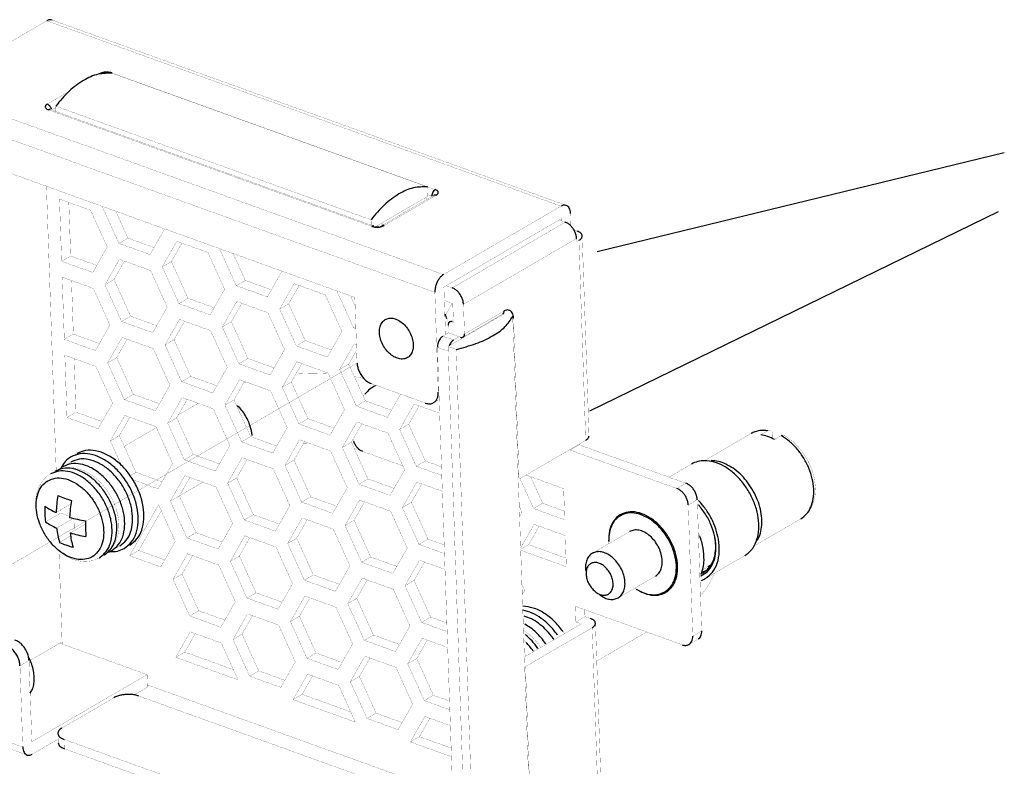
# Model space of a CAD drawing. Header units: millimetres. Extents: x -1449 to 178, y 1446 to 3804.
# Tile 17 of 20: x -774 to -690, y 1939 to 2003. Entities that reach past the tile are written whole.
import ezdxf

# ---------------------------------------------------------------- set-up
doc = ezdxf.new("R2010")
doc.units = ezdxf.units.MM
doc.linetypes.add('DOT_CENTER', pattern=[14, 12, -1, 0, -1])
doc.layers.add('1', color=7, linetype='Continuous')

# ---------------------------------------------------------------- blocks, each defined once
blk = doc.blocks.new('fan-tray-brk_40x40x56___5', base_point=(382.268, 74.012))
at = {"color": 7, "linetype": 'Continuous', "const_width": 0.01}
for points in [[(428.469, 146.822), (421.806, 142.942)], [(457.916, 136.358), (428.765, 146.866)], [(428.67, 141.793), (428.661, 141.795)], [(447.005, 135.183), (428.67, 141.793)], [(445.933, 131.138), (425.987, 138.328)], [(429.003, 121.314), (428.45, 137.44)], [(450.404, 136.925), (447.456, 135.209)], [(450.036, 136.711), (449.887, 136.765)], [(450.371, 136.808), (450.376, 136.862)], [(450.382, 136.876), (450.392, 136.905)], [(450.392, 136.905), (450.404, 136.925)], [(450.404, 136.925), (450.417, 136.931)], [(450.417, 136.931), (450.404, 136.925)], [(429.189, 136.715), (429.31, 133.187)], [(430.954, 136.079), (429.189, 136.715)], [(429.719, 136.524), (429.823, 133.486)], [(431.632, 136.293), (431.616, 136.283)], [(431.632, 136.293), (431.616, 136.283)], [(431.616, 136.283), (432.559, 134.201)], [(450.957, 132.434), (457.621, 136.314)], [(431.896, 133.997), (430.954, 136.079)], [(432.382, 136.022), (433.071, 134.5)], [(458.158, 135.904), (458.182, 135.19)], [(447.005, 135.183), (447.016, 135.179)], [(447.016, 135.179), (447.052, 135.169)], [(447.052, 135.169), (447.071, 135.164)], [(447.071, 135.164), (447.142, 135.155)], [(447.142, 135.155), (447.219, 135.154)], [(447.219, 135.154), (447.296, 135.16)], [(447.296, 135.16), (447.366, 135.173)], [(447.366, 135.173), (447.433, 135.198)], [(447.433, 135.198), (447.456, 135.209)], [(451.11, 131.8), (457.517, 135.531)], [(457.517, 135.531), (457.645, 135.605)], [(457.862, 135.406), (457.517, 135.531)], [(457.645, 135.605), (457.649, 135.483)], [(434.323, 133.565), (435.145, 135.011)], [(435.145, 135.011), (435.137, 135.029)], [(458.533, 134.894), (458.356, 134.958)], [(458.82, 134.623), (459.209, 123.287)], [(431.075, 132.551), (431.896, 133.997)], [(433.071, 134.5), (432.559, 134.201)], [(432.559, 134.201), (434.323, 133.565)], [(433.071, 134.5), (434.551, 133.966)], [(435.84, 134.318), (435.019, 132.872)], [(436.125, 134.215), (435.531, 133.17)], [(437.605, 133.682), (435.84, 134.318)], [(458.5, 134.477), (458.506, 134.299)], [(458.506, 134.299), (458.635, 134.374)], [(429.823, 133.486), (429.31, 133.187)], [(429.823, 133.486), (431.303, 132.952)], [(438.548, 131.6), (437.605, 133.682)], [(438.274, 133.898), (438.267, 133.886)], [(438.274, 133.898), (438.267, 133.886)], [(438.267, 133.886), (439.21, 131.804)], [(439.033, 133.625), (439.723, 132.102)], [(429.31, 133.187), (431.075, 132.551)], [(432.59, 133.301), (431.768, 131.855)], [(432.874, 133.199), (432.281, 132.154)], [(434.354, 132.665), (432.59, 133.301)], [(435.531, 133.17), (435.019, 132.872)], [(435.019, 132.872), (435.961, 130.79)], [(435.531, 133.17), (436.474, 131.088)], [(429.341, 132.287), (429.462, 128.759)], [(431.106, 131.651), (429.341, 132.287)], [(435.297, 130.583), (434.354, 132.665)], [(440.974, 131.168), (441.796, 132.614)], [(441.796, 132.614), (441.788, 132.632)], [(429.871, 132.096), (429.975, 129.057)], [(432.281, 132.154), (431.768, 131.855)], [(431.768, 131.855), (432.711, 129.773)], [(432.281, 132.154), (433.223, 130.072)], [(439.723, 132.102), (439.21, 131.804)], [(439.21, 131.804), (440.974, 131.168)], [(439.723, 132.102), (441.202, 131.569)], [(442.492, 131.92), (441.67, 130.474)], [(442.776, 131.818), (442.183, 130.773)], [(444.256, 131.284), (442.492, 131.92)], [(450.981, 131.725), (451.11, 131.8)], [(451.074, 129.033), (450.981, 131.725)], [(451.455, 131.676), (451.11, 131.8)], [(432.048, 129.569), (431.106, 131.651)], [(437.726, 130.154), (438.548, 131.6)], [(445.199, 129.202), (444.256, 131.284)], [(444.928, 131.5), (444.921, 131.487)], [(444.928, 131.5), (444.921, 131.487)], [(444.921, 131.487), (445.864, 129.405)], [(445.687, 131.226), (445.95, 130.646)], [(450.469, 131.427), (450.663, 125.759)], [(436.474, 131.088), (435.961, 130.79)], [(435.961, 130.79), (437.726, 130.154)], [(436.474, 131.088), (437.954, 130.555)], [(439.241, 130.904), (438.419, 129.458)], [(439.525, 130.801), (438.932, 129.756)], [(441.005, 130.268), (439.241, 130.904)], [(442.183, 130.773), (441.67, 130.474)], [(442.183, 130.773), (443.125, 128.691)], [(445.933, 131.138), (446.06, 127.418)], [(451.008, 130.962), (451.485, 130.79)], [(451.067, 130.122), (451.453, 130.802)], [(451.522, 129.727), (451.485, 130.79)], [(452.15, 129.063), (452.093, 130.746)], [(433.223, 130.072), (432.711, 129.773)], [(433.223, 130.072), (434.703, 129.538)], [(434.475, 129.137), (435.297, 130.583)], [(441.948, 128.186), (441.005, 130.268)], [(441.67, 130.474), (442.613, 128.392)], [(451.033, 130.213), (451.104, 130.188)], [(452.071, 128.887), (454.322, 130.198)], [(454.322, 130.198), (454.352, 130.216)], [(454.346, 130.199), (454.336, 130.205)], [(454.356, 130.185), (454.346, 130.199)], [(454.352, 130.216), (454.366, 130.21)], [(431.227, 128.123), (432.048, 129.569)], [(432.711, 129.773), (434.475, 129.137)], [(435.992, 129.89), (435.171, 128.444)], [(436.277, 129.787), (435.683, 128.742)], [(437.757, 129.254), (435.992, 129.89)], [(438.932, 129.756), (438.419, 129.458)], [(438.932, 129.756), (439.874, 127.674)], [(451.239, 129.666), (451.157, 129.918)], [(451.239, 129.129), (451.224, 129.572)], [(451.303, 129.748), (451.517, 129.873)], [(451.522, 129.727), (451.445, 129.755)], [(429.975, 129.057), (429.462, 128.759)], [(429.975, 129.057), (431.455, 128.524)], [(438.7, 127.171), (437.757, 129.254)], [(438.419, 129.458), (439.362, 127.376)], [(444.377, 127.756), (445.199, 129.202)], [(445.99, 129.479), (445.864, 129.405)], [(445.864, 129.405), (445.994, 129.358)], [(450.919, 128.943), (451.074, 129.033)], [(451.074, 129.033), (451.239, 129.129)], [(451.853, 128.908), (451.239, 129.129)], [(429.462, 128.759), (431.227, 128.123)], [(432.742, 128.873), (431.92, 127.427)], [(433.026, 128.77), (432.432, 127.725)], [(434.506, 128.237), (432.742, 128.873)], [(435.683, 128.742), (435.171, 128.444)], [(435.171, 128.444), (436.113, 126.361)], [(435.683, 128.742), (436.626, 126.66)], [(443.125, 128.691), (442.613, 128.392)], [(442.613, 128.392), (444.377, 127.756)], [(443.125, 128.691), (444.605, 128.157)], [(445.894, 128.505), (445.073, 127.059)], [(446.025, 128.458), (445.894, 128.505)], [(451.532, 128.722), (451.853, 128.908)], [(451.853, 128.908), (451.929, 128.88)], [(429.493, 127.859), (429.614, 124.331)], [(431.258, 127.223), (429.493, 127.859)], [(435.449, 126.155), (434.506, 128.237)], [(441.126, 126.74), (441.948, 128.186)], [(446.035, 128.149), (445.585, 127.358)], [(450.613, 128.313), (451.628, 98.733)], [(451.463, 121.232), (451.227, 128.092)], [(430.023, 127.668), (430.127, 124.629)], [(432.432, 127.725), (431.92, 127.427)], [(431.92, 127.427), (432.863, 125.345)], [(432.432, 127.725), (433.375, 125.643)], [(439.874, 127.674), (439.362, 127.376)], [(439.362, 127.376), (441.126, 126.74)], [(439.874, 127.674), (441.354, 127.141)], [(442.644, 127.492), (441.822, 126.046)], [(442.928, 127.389), (442.334, 126.344)], [(444.408, 126.856), (442.644, 127.492)], [(445.585, 127.358), (445.073, 127.059)], [(445.585, 127.358), (446.528, 125.276)], [(432.2, 125.141), (431.258, 127.223)], [(437.878, 125.725), (438.7, 127.171)], [(445.351, 124.774), (444.408, 126.856)], [(445.073, 127.059), (446.016, 124.977)], [(434.627, 124.709), (435.449, 126.155)], [(436.626, 126.66), (436.113, 126.361)], [(436.113, 126.361), (437.878, 125.725)], [(436.626, 126.66), (438.106, 126.126)], [(439.393, 126.476), (438.571, 125.029)], [(439.677, 126.373), (439.084, 125.328)], [(441.157, 125.839), (439.393, 126.476)], [(442.334, 126.344), (441.822, 126.046)], [(442.334, 126.344), (443.277, 124.262)], [(446.858, 126.256), (449.926, 125.15)], [(433.375, 125.643), (432.863, 125.345)], [(433.375, 125.643), (434.855, 125.11)], [(442.1, 123.757), (441.157, 125.839)], [(441.822, 126.046), (442.765, 123.964)], [(447.78, 124.341), (448.526, 125.655)], [(431.379, 123.695), (432.2, 125.141)], [(432.863, 125.345), (434.627, 124.709)], [(436.144, 125.461), (435.323, 124.015)], [(436.429, 125.359), (435.835, 124.314)], [(437.909, 124.825), (436.144, 125.461)], [(439.084, 125.328), (438.571, 125.029)], [(438.571, 125.029), (439.514, 122.947)], [(439.084, 125.328), (440.026, 123.246)], [(446.528, 125.276), (446.016, 124.977)], [(446.528, 125.276), (448.008, 124.742)], [(449.295, 125.095), (448.473, 123.648)], [(450.742, 124.573), (449.295, 125.095)], [(450.399, 125.171), (450.715, 125.355)], [(430.127, 124.629), (429.614, 124.331)], [(430.127, 124.629), (431.607, 124.096)], [(438.851, 122.743), (437.909, 124.825)], [(444.529, 123.328), (445.351, 124.774)], [(446.016, 124.977), (447.78, 124.341)], [(449.579, 124.992), (448.986, 123.947)], [(429.614, 124.331), (431.379, 123.695)], [(432.893, 124.448), (432.072, 123.002)], [(433.178, 124.346), (432.584, 123.301)], [(434.658, 123.812), (432.893, 124.448)], [(435.835, 124.314), (435.323, 124.015)], [(435.323, 124.015), (436.265, 121.933)], [(435.835, 124.314), (436.778, 122.232)], [(443.277, 124.262), (442.765, 123.964)], [(442.765, 123.964), (444.529, 123.328)], [(443.277, 124.262), (444.757, 123.729)], [(446.046, 124.077), (445.225, 122.631)], [(446.331, 123.974), (445.737, 122.929)], [(447.811, 123.441), (446.046, 124.077)], [(448.986, 123.947), (448.473, 123.648)], [(448.986, 123.947), (449.928, 121.865)], [(435.601, 121.73), (434.658, 123.812)], [(441.278, 122.311), (442.1, 123.757)], [(448.754, 121.359), (447.811, 123.441)], [(448.473, 123.648), (449.416, 121.566)], [(432.584, 123.301), (432.072, 123.002)], [(432.072, 123.002), (432.697, 121.62)], [(432.584, 123.301), (433.527, 121.218)], [(440.026, 123.246), (439.514, 122.947)], [(439.514, 122.947), (441.278, 122.311)], [(440.026, 123.246), (441.506, 122.712)], [(442.795, 123.064), (441.974, 121.618)], [(443.08, 122.961), (442.486, 121.916)], [(444.56, 122.428), (442.795, 123.064)], [(445.737, 122.929), (445.225, 122.631)], [(445.737, 122.929), (446.68, 120.847)], [(459.023, 123.038), (455.243, 120.837)], [(458.645, 122.817), (458.646, 122.783)], [(438.03, 121.297), (438.851, 122.743)], [(445.503, 120.346), (444.56, 122.428)], [(445.225, 122.631), (446.167, 120.549)], [(458.132, 122.519), (458.133, 122.484)], [(458.646, 122.783), (458.133, 122.484)], [(458.133, 122.484), (464.194, 120.3)], [(458.646, 122.783), (464.706, 120.598)], [(434.779, 120.284), (435.601, 121.73)], [(436.778, 122.232), (436.265, 121.933)], [(436.265, 121.933), (438.03, 121.297)], [(436.778, 122.232), (438.258, 121.698)], [(439.544, 122.051), (438.723, 120.605)], [(439.829, 121.948), (439.235, 120.903)], [(441.309, 121.415), (439.544, 122.051)], [(442.486, 121.916), (441.974, 121.618)], [(442.486, 121.916), (443.429, 119.834)], [(449.928, 121.865), (449.416, 121.566)], [(449.928, 121.865), (450.846, 121.534)], [(433.527, 121.218), (433.202, 121.029)], [(433.527, 121.218), (435.007, 120.685)], [(442.252, 119.333), (441.309, 121.415)], [(441.974, 121.618), (442.916, 119.536)], [(447.932, 119.913), (448.754, 121.359)], [(449.416, 121.566), (450.863, 121.045)], [(452.227, 98.955), (451.463, 121.232)], [(433.354, 120.798), (434.779, 120.284)], [(436.296, 121.033), (435.474, 119.587)], [(436.581, 120.931), (435.987, 119.886)], [(438.061, 120.397), (436.296, 121.033)], [(439.235, 120.903), (438.723, 120.605)], [(438.723, 120.605), (439.666, 118.523)], [(439.235, 120.903), (440.178, 118.821)], [(446.68, 120.847), (446.167, 120.549)], [(446.68, 120.847), (448.16, 120.314)], [(449.447, 120.666), (448.625, 119.22)], [(449.731, 120.564), (449.137, 119.519)], [(450.894, 120.145), (449.447, 120.666)], [(455.199, 120.817), (455.243, 120.837)], [(455.297, 120.868), (456.067, 119.169)], [(457.771, 120.297), (455.637, 121.066)], [(455.898, 120.972), (456.579, 119.467)], [(439.003, 118.315), (438.061, 120.397)], [(444.681, 118.9), (445.503, 120.346)], [(446.167, 120.549), (447.932, 119.913)], [(457.831, 118.533), (457.771, 120.297)], [(435.987, 119.886), (435.474, 119.587)], [(435.474, 119.587), (436.417, 117.505)], [(435.987, 119.886), (436.93, 117.804)], [(443.429, 119.834), (442.916, 119.536)], [(442.916, 119.536), (444.681, 118.9)], [(443.429, 119.834), (444.909, 119.301)], [(446.198, 119.652), (445.376, 118.206)], [(446.483, 119.55), (445.889, 118.505)], [(447.963, 119.016), (446.198, 119.652)], [(449.137, 119.519), (448.625, 119.22)], [(449.137, 119.519), (450.08, 117.437)], [(456.579, 119.467), (456.067, 119.169)], [(456.579, 119.467), (457.815, 119.022)], [(465.344, 119.668), (465.599, 112.229)], [(434.81, 119.384), (433.166, 116.492)], [(434.962, 119.048), (433.679, 116.79)], [(435.752, 117.302), (434.81, 119.384)], [(441.43, 117.886), (442.252, 119.333)], [(448.905, 116.934), (447.963, 119.016)], [(448.625, 119.22), (449.568, 117.138)], [(455.405, 118.961), (455.251, 119.301)], [(455.271, 118.726), (455.405, 118.961)], [(456.067, 119.169), (457.831, 118.533)], [(464.832, 119.37), (465.087, 111.931)], [(440.178, 118.821), (439.666, 118.523)], [(439.666, 118.523), (441.43, 117.886)], [(440.178, 118.821), (441.658, 118.288)], [(442.947, 118.636), (442.126, 117.19)], [(443.232, 118.533), (442.638, 117.488)], [(444.712, 118), (442.947, 118.636)], [(445.889, 118.505), (445.376, 118.206)], [(445.889, 118.505), (446.832, 116.423)], [(436.93, 117.804), (436.417, 117.505)], [(436.93, 117.804), (438.41, 117.27)], [(438.182, 116.869), (439.003, 118.315)], [(445.655, 115.918), (444.712, 118)], [(445.376, 118.206), (446.319, 116.124)], [(456.098, 118.269), (455.333, 116.922)], [(456.382, 118.166), (455.789, 117.121)], [(457.862, 117.633), (456.098, 118.269)], [(434.931, 115.856), (435.752, 117.302)], [(436.417, 117.505), (438.182, 116.869)], [(439.696, 117.622), (438.875, 116.176)], [(439.981, 117.52), (439.387, 116.475)], [(441.461, 116.986), (439.696, 117.622)], [(442.638, 117.488), (442.126, 117.19)], [(442.638, 117.488), (443.581, 115.406)], [(450.08, 117.437), (449.568, 117.138)], [(450.08, 117.437), (450.998, 117.106)], [(457.923, 115.869), (457.862, 117.633)], [(460.332, 117.176), (460.318, 117.323)], [(429.336, 111.61), (429.16, 116.752)], [(433.679, 116.79), (433.166, 116.492)], [(433.679, 116.79), (435.159, 116.257)], [(442.404, 114.904), (441.461, 116.986)], [(442.126, 117.19), (443.068, 115.108)], [(448.084, 115.488), (448.905, 116.934)], [(449.568, 117.138), (451.015, 116.617)], [(455.789, 117.121), (455.335, 116.857)], [(455.337, 116.801), (457.923, 115.869)], [(455.789, 117.121), (457.906, 116.358)], [(433.166, 116.492), (434.931, 115.856)], [(436.448, 116.605), (435.626, 115.159)], [(436.733, 116.502), (436.139, 115.457)], [(438.213, 115.969), (436.448, 116.605)], [(439.387, 116.475), (438.875, 116.176)], [(438.875, 116.176), (439.817, 114.094)], [(439.387, 116.475), (440.33, 114.393)], [(446.832, 116.423), (446.319, 116.124)], [(446.319, 116.124), (448.084, 115.488)], [(446.832, 116.423), (448.312, 115.889)], [(449.599, 116.238), (448.777, 114.792)], [(449.883, 116.136), (449.289, 115.091)], [(451.046, 115.717), (449.599, 116.238)], [(439.155, 113.887), (438.213, 115.969)], [(444.833, 114.472), (445.655, 115.918)], [(436.139, 115.457), (435.626, 115.159)], [(435.626, 115.159), (436.569, 113.077)], [(436.139, 115.457), (437.082, 113.375)], [(443.581, 115.406), (443.068, 115.108)], [(443.068, 115.108), (444.833, 114.472)], [(443.581, 115.406), (445.061, 114.873)], [(446.35, 115.224), (445.528, 113.778)], [(446.635, 115.121), (446.041, 114.076)], [(448.115, 114.588), (446.35, 115.224)], [(449.289, 115.091), (448.777, 114.792)], [(449.289, 115.091), (450.232, 113.009)], [(441.582, 113.458), (442.404, 114.904)], [(449.057, 112.506), (448.115, 114.588)], [(448.777, 114.792), (449.72, 112.71)], [(455.557, 114.537), (455.403, 114.876)], [(455.423, 114.301), (455.557, 114.537)], [(461.952, 114.55), (461.801, 114.653)], [(438.334, 112.441), (439.155, 113.887)], [(440.33, 114.393), (439.817, 114.094)], [(439.817, 114.094), (441.582, 113.458)], [(440.33, 114.393), (441.81, 113.859)], [(443.099, 114.208), (442.278, 112.761)], [(443.384, 114.105), (442.79, 113.06)], [(444.864, 113.571), (443.099, 114.208)], [(446.041, 114.076), (445.528, 113.778)], [(446.041, 114.076), (446.984, 111.994)], [(437.082, 113.375), (436.569, 113.077)], [(437.082, 113.375), (438.561, 112.842)], [(445.806, 111.489), (444.864, 113.571)], [(445.528, 113.778), (446.471, 111.696)], [(458.437, 113.628), (458.467, 112.742)], [(458.437, 113.628), (464.497, 111.443)], [(458.966, 113.437), (458.98, 113.041)], [(436.569, 113.077), (438.334, 112.441)], [(439.848, 113.194), (439.027, 111.748)], [(440.133, 113.092), (439.539, 112.047)], [(441.613, 112.558), (439.848, 113.194)], [(442.79, 113.06), (442.278, 112.761)], [(442.278, 112.761), (443.22, 110.679)], [(442.79, 113.06), (443.733, 110.978)], [(450.232, 113.009), (449.72, 112.71)], [(450.232, 113.009), (451.15, 112.678)], [(458.98, 113.041), (458.467, 112.742)], [(458.98, 113.041), (459.287, 112.93)], [(442.555, 110.476), (441.613, 112.558)], [(448.236, 111.06), (449.057, 112.506)], [(449.72, 112.71), (451.167, 112.188)], [(458.774, 112.632), (455.544, 110.751)], [(455.608, 110.209), (459.388, 112.41)], [(458.467, 112.742), (458.774, 112.632)], [(459.978, 100.88), (459.574, 112.659)], [(436.6, 112.177), (435.778, 110.731)], [(436.885, 112.074), (436.291, 111.029)], [(438.364, 111.541), (436.6, 112.177)], [(439.539, 112.047), (439.027, 111.748)], [(439.027, 111.748), (439.969, 109.666)], [(439.539, 112.047), (440.482, 109.965)], [(446.984, 111.994), (446.471, 111.696)], [(446.471, 111.696), (448.236, 111.06)], [(446.984, 111.994), (448.463, 111.461)], [(449.75, 111.81), (448.929, 110.364)], [(450.035, 111.707), (449.441, 110.662)], [(451.198, 111.288), (449.75, 111.81)], [(464.876, 111.46), (465.388, 111.759)], [(429.208, 111.535), (427.524, 110.554)], [(429.336, 111.61), (429.208, 111.535)], [(434.156, 109.751), (429.208, 111.535)], [(429.341, 111.487), (429.336, 111.61)], [(439.307, 109.459), (438.364, 111.541)], [(444.985, 110.043), (445.806, 111.489)], [(427.46, 110.698), (427.441, 110.733)], [(427.463, 110.551), (427.621, 105.946)], [(436.291, 111.029), (435.778, 110.731)], [(435.778, 110.731), (439.307, 109.459)], [(436.291, 111.029), (439.046, 110.036)], [(443.733, 110.978), (443.22, 110.679)], [(443.22, 110.679), (444.985, 110.043)], [(443.733, 110.978), (445.213, 110.444)], [(446.502, 110.796), (445.68, 109.35)], [(446.787, 110.693), (446.193, 109.648)], [(448.266, 110.16), (446.502, 110.796)], [(449.441, 110.662), (448.929, 110.364)], [(449.441, 110.662), (450.384, 108.58)], [(426.95, 110.253), (427.108, 105.648)], [(440.482, 109.965), (439.969, 109.666)], [(440.482, 109.965), (441.962, 109.431)], [(441.734, 109.03), (442.555, 110.476)], [(449.209, 108.078), (448.266, 110.16)], [(448.929, 110.364), (449.871, 108.282)], [(455.564, 110.189), (455.608, 110.209)], [(427.621, 105.946), (434.156, 109.751)], [(434.156, 109.751), (434.181, 109.043)], [(439.969, 109.666), (441.734, 109.03)], [(443.251, 109.779), (442.429, 108.333)], [(443.536, 109.677), (442.942, 108.632)], [(445.016, 109.143), (443.251, 109.779)], [(446.193, 109.648), (445.68, 109.35)], [(446.193, 109.648), (447.136, 107.566)], [(434.181, 109.043), (433.423, 108.602)], [(434.176, 109.165), (451.484, 102.926)], [(445.958, 107.061), (445.016, 109.143)], [(445.68, 109.35), (446.623, 107.268)], [(432.278, 108.441), (429.331, 106.725)], [(447.192, 103.67), (433.686, 108.538)], [(442.942, 108.632), (442.429, 108.333)], [(442.429, 108.333), (445.958, 107.061)], [(442.942, 108.632), (445.697, 107.639)], [(450.384, 108.58), (449.871, 108.282)], [(449.871, 108.282), (451.319, 107.76)], [(450.384, 108.58), (451.302, 108.25)], [(448.387, 106.632), (449.209, 108.078)], [(447.136, 107.566), (446.623, 107.268)], [(446.623, 107.268), (448.387, 106.632)], [(447.136, 107.566), (448.615, 107.033)], [(449.902, 107.382), (449.081, 105.936)], [(450.187, 107.279), (449.593, 106.234)], [(451.349, 106.86), (449.902, 107.382)], [(427.349, 105.194), (422.746, 106.853)], [(429.11, 106.091), (427.645, 105.238)], [(429.099, 106.414), (429.117, 105.883)], [(429.457, 106.076), (447.01, 99.749)], [(449.593, 106.234), (449.081, 105.936)], [(449.593, 106.234), (451.393, 105.585)], [(447.028, 99.217), (429.476, 105.544)], [(449.081, 105.936), (451.41, 105.096)]]:
    blk.add_lwpolyline(points, dxfattribs=at)
at = {"color": 124, "linetype": 'Continuous', "const_width": 0.01}
for points in [[(428.469, 146.822), (457.621, 136.314)], [(431.392, 143.787), (431.444, 143.817)], [(431.472, 143.805), (431.444, 143.817)], [(432.148, 143.865), (450.482, 137.256)], [(421.806, 142.942), (450.957, 132.434)], [(428.496, 142.101), (429.737, 142.823)], [(450.469, 131.427), (421.317, 141.935)], [(446.894, 135.167), (428.559, 141.776)], [(428.733, 141.77), (428.727, 141.818)], [(428.753, 141.763), (428.979, 141.894)], [(447.598, 135.215), (450.546, 136.931)], [(450.069, 136.961), (450.299, 136.879)], [(450.3, 136.864), (450.299, 136.879)], [(450.314, 136.873), (450.299, 136.879)], [(457.862, 135.406), (451.455, 131.676)], [(458.5, 134.477), (452.093, 130.746)], [(459.023, 123.038), (458.635, 134.374)], [(454.393, 130.369), (452.15, 129.063)], [(451.445, 129.755), (451.519, 129.798)], [(454.886, 129.938), (454.905, 129.946)], [(454.905, 129.946), (454.93, 129.959)], [(455.243, 120.837), (454.93, 129.959)], [(450.919, 128.943), (451.532, 128.722)], [(450.613, 128.313), (451.227, 128.092)], [(450.663, 125.759), (450.7, 125.781)], [(464.194, 120.3), (464.706, 120.598)], [(464.832, 119.37), (465.344, 119.668)], [(459.792, 100.631), (459.388, 112.41)], [(465.087, 111.931), (465.599, 112.229)], [(426.95, 110.253), (427.463, 110.551)], [(455.93, 100.822), (455.608, 110.209)], [(427.108, 105.648), (422.505, 107.307)], [(429.457, 106.076), (429.476, 105.544)]]:
    blk.add_lwpolyline(points, dxfattribs=at)
at = {"color": 7, "linetype": 'Continuous'}
for points in [[(428.765, 146.866), (428.623, 146.879), (428.469, 146.822)], [(450.417, 136.931), (450.415, 136.931), (450.404, 136.925)], [(457.916, 136.358), (457.775, 136.371), (457.621, 136.314)], [(458.158, 135.904), (458.137, 136.065), (458.088, 136.199), (458.013, 136.299), (457.916, 136.358)], [(447.469, 135.215), (447.468, 135.215), (447.456, 135.209)], [(458.5, 134.477), (458.473, 134.668), (458.406, 134.861), (458.303, 135.042), (458.172, 135.201), (458.022, 135.325), (457.862, 135.406)], [(458.82, 134.623), (458.799, 134.701), (458.742, 134.775), (458.652, 134.84), (458.533, 134.894)], [(458.635, 134.374), (458.716, 134.43), (458.775, 134.492), (458.81, 134.557), (458.82, 134.623)], [(450.957, 132.434), (450.825, 132.333), (450.704, 132.19), (450.602, 132.015), (450.525, 131.821), (450.48, 131.621), (450.469, 131.427)], [(452.093, 130.746), (452.066, 130.937), (451.998, 131.13), (451.896, 131.312), (451.765, 131.47), (451.614, 131.594), (451.455, 131.676)], [(451.157, 129.918), (451.101, 130.055), (451.037, 130.19)], [(454.366, 130.21), (454.359, 130.213), (454.352, 130.216)], [(447.657, 129.883), (447.478, 129.72), (447.365, 129.483), (447.326, 129.191), (447.365, 128.867), (447.479, 128.539), (447.658, 128.231), (447.888, 127.97), (448.15, 127.776), (448.423, 127.666), (448.685, 127.647), (448.915, 127.722), (449.094, 127.885), (449.207, 128.122), (449.246, 128.414), (449.206, 128.738), (449.093, 129.067), (448.914, 129.374), (448.684, 129.635), (448.422, 129.829), (448.149, 129.94), (447.887, 129.958), (447.657, 129.883)], [(451.303, 129.748), (451.268, 129.719), (451.243, 129.679), (451.228, 129.629), (451.224, 129.572)], [(451.445, 129.755), (451.369, 129.767), (451.303, 129.748)], [(450.919, 128.943), (450.836, 128.879), (450.761, 128.79), (450.697, 128.681), (450.649, 128.56), (450.62, 128.434), (450.613, 128.313)], [(452.071, 128.887), (452.106, 128.916), (452.132, 128.956), (452.147, 129.006), (452.15, 129.063)], [(451.532, 128.722), (451.46, 128.667), (451.392, 128.593), (451.332, 128.501), (451.283, 128.398)], [(451.929, 128.88), (452.005, 128.868), (452.071, 128.887)], [(446.06, 127.418), (446.094, 127.179), (446.178, 126.938), (446.307, 126.711), (446.47, 126.513), (446.658, 126.358), (446.858, 126.256)], [(450.399, 125.171), (450.515, 125.268), (450.601, 125.403), (450.651, 125.569), (450.663, 125.759)], [(449.926, 125.15), (450.055, 125.116), (450.179, 125.108), (450.295, 125.127), (450.399, 125.171)], [(459.023, 123.038), (459.104, 123.094), (459.164, 123.156), (459.199, 123.221), (459.209, 123.287)], [(465.344, 119.668), (465.317, 119.859), (465.25, 120.052), (465.147, 120.234), (465.016, 120.393), (464.866, 120.517), (464.706, 120.598)], [(464.832, 119.37), (464.804, 119.561), (464.737, 119.754), (464.635, 119.936), (464.504, 120.094), (464.353, 120.218), (464.194, 120.3)], [(461.952, 114.55), (462.485, 114.317), (463.002, 114.254), (463.466, 114.366), (463.841, 114.646), (464.099, 115.072), (464.223, 115.612), (464.202, 116.227), (464.038, 116.871), (463.743, 117.496), (463.339, 118.056), (462.856, 118.51), (462.33, 118.823), (461.8, 118.973), (461.306, 118.948), (460.882, 118.75), (460.563, 118.394), (460.37, 117.906), (460.318, 117.323)], [(459.574, 112.659), (459.553, 112.737), (459.496, 112.811), (459.406, 112.876), (459.287, 112.93)], [(459.388, 112.41), (459.469, 112.467), (459.528, 112.528), (459.563, 112.593), (459.574, 112.659)], [(465.388, 111.759), (465.481, 111.836), (465.549, 111.944), (465.59, 112.077), (465.599, 112.229)], [(427.463, 110.551), (427.43, 110.787), (427.345, 111.031), (427.216, 111.259), (427.053, 111.457), (426.865, 111.612), (426.665, 111.714)], [(464.876, 111.46), (464.969, 111.538), (465.037, 111.646), (465.077, 111.779), (465.087, 111.931)], [(426.95, 110.253), (426.916, 110.492), (426.832, 110.733), (426.704, 110.96), (426.54, 111.158), (426.352, 111.313), (426.153, 111.415)], [(464.497, 111.443), (464.6, 111.416), (464.699, 111.41), (464.792, 111.425), (464.876, 111.46)], [(427.529, 108.695), (427.662, 108.955), (427.738, 109.262), (427.756, 109.602), (427.714, 109.965), (427.614, 110.335), (427.46, 110.698)], [(433.686, 108.538), (433.466, 108.597), (433.217, 108.626), (432.956, 108.624), (432.702, 108.591), (432.47, 108.528), (432.278, 108.441)], [(429.331, 106.725), (429.23, 106.655), (429.156, 106.578), (429.112, 106.497), (429.099, 106.414)], [(429.099, 106.414), (429.125, 106.316), (429.196, 106.225), (429.309, 106.143), (429.457, 106.076)], [(427.108, 105.648), (427.129, 105.487), (427.178, 105.353), (427.253, 105.253), (427.349, 105.194)], [(429.117, 105.883), (429.143, 105.785), (429.214, 105.693), (429.327, 105.612), (429.476, 105.544)], [(427.349, 105.194), (427.491, 105.181), (427.645, 105.238)]]:
    blk.add_spline(points, degree=3, dxfattribs=at)
at = {"color": 124, "linetype": 'Continuous'}
for points in [[(432.148, 143.865), (432.038, 143.895), (431.913, 143.909), (431.783, 143.908), (431.655, 143.892), (431.54, 143.861), (431.444, 143.817)], [(432.148, 143.865), (432.146, 143.864), (432.133, 143.856)], [(428.496, 142.101), (428.426, 142.048), (428.387, 141.989), (428.382, 141.928), (428.411, 141.87), (428.471, 141.818), (428.559, 141.776)], [(428.727, 141.818), (428.694, 141.91), (428.64, 141.993), (428.572, 142.059), (428.496, 142.101)], [(428.67, 141.793), (428.617, 141.797), (428.559, 141.776)], [(450.482, 137.256), (450.41, 137.193), (450.349, 137.099), (450.311, 136.989), (450.299, 136.879)], [(450.546, 136.931), (450.478, 136.944), (450.417, 136.931)], [(450.546, 136.931), (450.616, 136.984), (450.654, 137.043), (450.66, 137.104), (450.631, 137.162), (450.571, 137.214), (450.482, 137.256)], [(446.894, 135.167), (447.004, 135.138), (447.129, 135.123), (447.259, 135.124), (447.387, 135.14), (447.502, 135.172), (447.598, 135.215)], [(447.005, 135.183), (446.952, 135.188), (446.894, 135.167)], [(447.598, 135.215), (447.53, 135.228), (447.469, 135.215)], [(454.322, 130.198), (454.35, 130.224), (454.377, 130.267), (454.39, 130.315), (454.393, 130.369)], [(454.93, 129.959), (454.906, 130.132), (454.849, 130.273), (454.763, 130.372), (454.653, 130.423), (454.527, 130.422), (454.393, 130.369)]]:
    blk.add_spline(points, degree=3, dxfattribs=at)
blk = doc.blocks.new('EMI_GASKET_33_2x5x1___6', base_point=(451.213, 98.784))
at = {"color": 7, "linetype": 'Continuous', "const_width": 0.01}
for points in [[(451.218, 128.358), (454.422, 130.223)], [(454.882, 130.057), (455.891, 100.654)], [(451.218, 128.358), (451.678, 128.192)], [(451.218, 128.358), (452.227, 98.955)], [(451.678, 128.192), (452.687, 98.789)], [(452.227, 98.955), (452.687, 98.789)]]:
    blk.add_lwpolyline(points, dxfattribs=at)
at = {"color": 7, "linetype": 'Continuous'}
for points in [[(451.678, 128.192), (452.8, 128.521), (453.741, 128.959), (454.448, 129.48), (454.882, 130.057)], [(452.687, 98.789), (453.809, 99.118), (454.749, 99.556), (455.456, 100.077), (455.891, 100.654)]]:
    blk.add_spline(points, degree=3, dxfattribs=at)
blk = doc.blocks.new('EMI_GASKET_23_3x5x1___7', base_point=(428.971, 135.152))
at = {"color": 7, "linetype": 'Continuous', "const_width": 0.01}
for points in [[(432.18, 143.847), (450.054, 137.404)], [(428.986, 141.679), (428.976, 141.982)], [(428.976, 141.982), (446.85, 135.539)], [(450.054, 137.404), (450.072, 136.873)], [(447.126, 135.157), (450.072, 136.873)], [(446.861, 135.236), (446.85, 135.539)]]:
    blk.add_lwpolyline(points, dxfattribs=at)
at = {"color": 7, "linetype": 'Continuous'}
for points in [[(432.18, 143.847), (431.388, 143.791), (430.559, 143.446), (429.74, 142.832), (428.976, 141.982)], [(450.054, 137.404), (449.262, 137.348), (448.434, 137.003), (447.615, 136.389), (446.85, 135.539)]]:
    blk.add_spline(points, degree=3, dxfattribs=at)
blk = doc.blocks.new('124025-010-M3X6-2W__8', base_point=(427.83, 116.159))
at = {"color": 7, "linetype": 'Continuous', "const_width": 0.01}
for points in [[(429.843, 122.095), (430.164, 122.282)], [(429.392, 121.543), (429.841, 121.805)], [(428.677, 121.127), (428.616, 121.089)], [(428.677, 121.127), (428.944, 121.282)], [(429.037, 121.332), (428.944, 121.282)], [(429.06, 121.342), (429.037, 121.332)], [(429.193, 121.397), (429.06, 121.342)], [(429.312, 121.434), (429.193, 121.397)], [(429.225, 121.427), (429.193, 121.397)], [(429.301, 121.526), (429.268, 121.458)], [(429.37, 121.45), (429.312, 121.434)], [(429.544, 121.481), (429.37, 121.45)], [(429.597, 121.485), (429.544, 121.481)], [(429.722, 121.492), (429.597, 121.485)], [(429.9, 121.487), (429.722, 121.492)], [(429.927, 121.483), (429.9, 121.487)], [(430.078, 121.462), (429.927, 121.483)], [(430.254, 121.423), (430.078, 121.462)], [(430.33, 121.4), (430.254, 121.423)], [(430.429, 121.368), (430.33, 121.4)], [(430.6, 121.298), (430.429, 121.368)], [(430.767, 121.216), (430.6, 121.298)], [(430.868, 121.158), (430.767, 121.216)], [(430.931, 121.12), (430.868, 121.158)], [(431.089, 121.012), (430.931, 121.12)], [(428.128, 120.583), (428.042, 120.427)], [(428.179, 120.659), (428.128, 120.583)], [(428.229, 120.73), (428.179, 120.659)], [(428.344, 120.864), (428.229, 120.73)], [(428.363, 120.882), (428.344, 120.864)], [(428.474, 120.984), (428.363, 120.882)], [(428.568, 121.055), (428.474, 120.984)], [(428.616, 121.089), (428.568, 121.055)], [(431.242, 120.893), (431.089, 121.012)], [(431.39, 120.764), (431.242, 120.893)], [(431.531, 120.625), (431.39, 120.764)], [(431.666, 120.477), (431.531, 120.625)], [(427.917, 120.09), (427.89, 119.98)], [(427.972, 120.262), (427.917, 120.09)], [(428.018, 120.371), (427.972, 120.262)], [(428.042, 120.427), (428.018, 120.371)], [(431.793, 120.321), (431.666, 120.477)], [(431.963, 120.079), (431.793, 120.321)], [(432.156, 119.747), (431.963, 120.079)], [(427.836, 119.544), (427.835, 119.393)], [(427.849, 119.73), (427.836, 119.544)], [(427.876, 119.913), (427.849, 119.73)], [(427.89, 119.98), (427.876, 119.913)], [(432.297, 119.446), (432.156, 119.747)], [(432.368, 119.258), (432.297, 119.446)], [(427.835, 119.393), (427.835, 119.356)], [(427.835, 119.356), (427.849, 119.165)], [(427.849, 119.165), (427.874, 118.973)], [(427.874, 118.973), (427.912, 118.781)], [(428.391, 118.411), (429.256, 118.915)], [(428.999, 118.945), (429.835, 119.432)], [(429.25, 119.092), (429.256, 118.915)], [(429.256, 118.915), (429.769, 118.73)], [(432.428, 119.067), (432.368, 119.258)], [(432.477, 118.876), (432.428, 119.067)], [(427.912, 118.781), (427.961, 118.589)], [(427.961, 118.589), (428.021, 118.399)], [(428.021, 118.399), (428.092, 118.21)], [(429.029, 118.06), (429.977, 118.612)], [(430.025, 118.6), (430.048, 117.929)], [(432.514, 118.683), (432.477, 118.876)], [(432.54, 118.491), (432.514, 118.683)], [(432.543, 118.448), (432.54, 118.491)], [(432.553, 118.263), (432.543, 118.448)], [(428.092, 118.21), (428.232, 117.909)], [(428.232, 117.909), (428.425, 117.577)], [(429.797, 117.783), (430.658, 118.285)], [(432.513, 117.743), (432.539, 117.926)], [(432.539, 117.926), (432.553, 118.112)], [(432.553, 118.112), (432.553, 118.263)], [(428.425, 117.577), (428.589, 117.344)], [(428.589, 117.344), (428.723, 117.179)], [(429.189, 117.249), (429.818, 117.616)], [(432.26, 117.073), (432.346, 117.229)], [(432.346, 117.229), (432.371, 117.285)], [(432.371, 117.285), (432.416, 117.394)], [(432.416, 117.394), (432.472, 117.566)], [(432.472, 117.566), (432.498, 117.677)], [(432.498, 117.677), (432.513, 117.743)], [(428.723, 117.179), (428.857, 117.031)], [(428.857, 117.031), (428.998, 116.892)], [(428.998, 116.892), (429.146, 116.763)], [(429.146, 116.763), (429.299, 116.644)], [(431.821, 116.602), (431.914, 116.672)], [(431.914, 116.672), (432.026, 116.774)], [(431.931, 116.688), (431.95, 116.693)], [(432.023, 116.719), (432.043, 116.721)], [(432.026, 116.774), (432.045, 116.792)], [(432.045, 116.792), (432.16, 116.927)], [(432.16, 116.79), (432.608, 117.051)], [(432.16, 116.927), (432.21, 116.997)], [(432.21, 116.997), (432.26, 117.073)], [(432.862, 116.91), (433.183, 117.097)], [(429.299, 116.644), (429.458, 116.536)], [(429.458, 116.536), (429.52, 116.498)], [(429.52, 116.498), (429.621, 116.44)], [(429.621, 116.44), (429.789, 116.358)], [(429.789, 116.358), (429.96, 116.288)], [(429.96, 116.288), (430.058, 116.256)], [(430.058, 116.256), (430.134, 116.233)], [(430.134, 116.233), (430.311, 116.194)], [(430.311, 116.194), (430.462, 116.173)], [(430.462, 116.173), (430.597, 116.166)], [(430.597, 116.166), (430.667, 116.164)], [(430.667, 116.164), (430.792, 116.171)], [(430.792, 116.171), (430.844, 116.176)], [(430.844, 116.176), (431.019, 116.206)], [(431.019, 116.206), (431.076, 116.222)], [(431.076, 116.222), (431.188, 116.256)], [(431.188, 116.256), (431.328, 116.314)], [(431.328, 116.314), (431.352, 116.324)], [(431.352, 116.324), (431.405, 116.354)], [(431.405, 116.354), (431.445, 116.374)], [(431.445, 116.374), (431.711, 116.529)], [(431.711, 116.529), (431.728, 116.539)], [(431.728, 116.539), (431.772, 116.567)], [(431.772, 116.567), (431.821, 116.602)]]:
    blk.add_lwpolyline(points, dxfattribs=at)
at = {"color": 7, "linetype": 'Continuous'}
for points in [[(432.862, 116.91), (433.261, 117.261), (433.53, 117.764), (433.65, 118.386), (433.614, 119.084), (433.424, 119.81), (433.092, 120.515), (432.642, 121.152), (432.105, 121.676), (431.515, 122.052), (430.915, 122.254), (430.345, 122.269), (429.843, 122.095)], [(433.183, 117.097), (433.581, 117.447), (433.85, 117.95), (433.971, 118.572), (433.934, 119.27), (433.744, 119.997), (433.413, 120.702), (432.963, 121.339), (432.425, 121.863), (431.836, 122.239), (431.236, 122.441), (430.665, 122.456), (430.164, 122.282)], [(429.843, 122.095), (429.539, 121.854), (429.301, 121.526)], [(432.16, 116.79), (432.525, 117.112), (432.772, 117.573), (432.882, 118.143), (432.849, 118.783), (432.675, 119.449), (432.371, 120.095), (431.958, 120.679), (431.465, 121.159), (430.925, 121.504), (430.375, 121.689), (429.852, 121.703), (429.392, 121.543)], [(432.608, 117.051), (432.974, 117.373), (433.22, 117.834), (433.331, 118.404), (433.297, 119.044), (433.123, 119.71), (432.819, 120.356), (432.407, 120.94), (431.914, 121.42), (431.374, 121.765), (430.824, 121.95), (430.301, 121.964), (429.841, 121.805)], [(429.392, 121.543), (429.307, 121.489), (429.225, 121.427)], [(429.097, 119.906), (429.032, 119.421), (428.999, 118.945)], [(429.097, 119.906), (429.465, 119.758), (429.865, 119.63)], [(429.865, 119.63), (429.799, 119.144), (429.766, 118.669)], [(428.361, 119.297), (428.359, 118.845), (428.391, 118.411)], [(428.361, 119.297), (428.66, 119.113), (428.999, 118.945)], [(428.391, 118.411), (428.69, 118.228), (429.029, 118.06)], [(429.766, 118.669), (430.202, 118.557), (430.662, 118.467)], [(430.662, 118.467), (430.661, 118.015), (430.692, 117.582)], [(429.029, 118.06), (429.093, 117.641), (429.189, 117.249)], [(429.797, 117.783), (429.86, 117.364), (429.956, 116.973)], [(429.797, 117.783), (430.232, 117.672), (430.692, 117.582)], [(429.189, 117.249), (429.556, 117.101), (429.956, 116.973)], [(431.95, 116.693), (432.057, 116.737), (432.16, 116.79)], [(432.043, 116.721), (432.476, 116.758), (432.862, 116.91)], [(431.445, 116.374), (431.47, 116.389), (431.495, 116.405)], [(431.711, 116.529), (431.736, 116.544), (431.761, 116.56)]]:
    blk.add_spline(points, degree=3, dxfattribs=at)
at = {"color": 124, "linetype": 'Continuous'}
for points in [[(431.495, 116.405), (431.844, 116.74), (432.074, 117.21), (432.17, 117.783), (432.125, 118.42), (431.942, 119.079), (431.633, 119.717), (431.22, 120.289), (430.729, 120.76), (430.193, 121.096), (429.649, 121.275), (429.132, 121.286), (428.677, 121.127)], [(431.761, 116.56), (432.111, 116.895), (432.341, 117.365), (432.437, 117.938), (432.391, 118.575), (432.209, 119.234), (431.9, 119.872), (431.486, 120.445), (430.996, 120.915), (430.46, 121.251), (429.916, 121.43), (429.399, 121.441), (428.944, 121.282)], [(428.527, 120.742), (428.195, 120.451), (427.972, 120.033), (427.872, 119.516), (427.902, 118.936), (428.06, 118.332), (428.335, 117.746), (428.709, 117.217), (429.156, 116.781), (429.646, 116.469), (430.145, 116.301), (430.619, 116.288), (431.036, 116.433), (431.367, 116.724), (431.59, 117.142), (431.69, 117.659), (431.66, 118.239), (431.502, 118.843), (431.227, 119.429), (430.853, 119.958), (430.406, 120.394), (429.916, 120.706), (429.417, 120.874), (428.943, 120.886), (428.527, 120.742)]]:
    blk.add_spline(points, degree=3, dxfattribs=at)
blk = doc.blocks.new('124025-010-M3X6-2W_1__9', base_point=(455.448, 110.798))
at = {"color": 7, "linetype": 'Continuous', "const_width": 0.01}
for points in [[(455.464, 113.405), (455.453, 113.407)], [(455.465, 113.08), (455.524, 113.067)], [(455.572, 112.604), (455.479, 112.65)], [(455.638, 112.163), (455.498, 112.259)], [(457.736, 112.202), (457.821, 112.076)], [(455.791, 112.044), (455.638, 112.163)], [(455.939, 111.915), (455.791, 112.044)], [(456.08, 111.776), (455.939, 111.915)], [(456.215, 111.628), (456.08, 111.776)], [(457.206, 111.763), (457.227, 111.731)], [(457.5, 111.89), (457.416, 112.015)], [(456.342, 111.472), (456.215, 111.628)], [(456.461, 111.309), (456.342, 111.472)], [(456.472, 111.291), (456.461, 111.309)], [(456.779, 111.47), (456.757, 111.502)]]:
    blk.add_lwpolyline(points, dxfattribs=at)
at = {"color": 124, "linetype": 'Continuous', "const_width": 0.01}
for points in [[(455.606, 112.016), (455.498, 112.1)], [(455.641, 111.581), (455.512, 111.708)], [(456.063, 111.053), (456.042, 111.086)], [(456.33, 111.208), (456.309, 111.241)], [(455.634, 110.803), (455.538, 110.938)]]:
    blk.add_lwpolyline(points, dxfattribs=at)
at = {"color": 7, "linetype": 'Continuous'}
for points in [[(457.736, 112.202), (457.229, 112.79), (456.651, 113.242), (456.044, 113.527), (455.449, 113.624)], [(457.416, 112.015), (456.986, 112.527), (456.501, 112.942), (455.985, 113.24), (455.464, 113.405)], [(457.08, 111.937), (456.731, 112.332), (456.346, 112.66), (455.938, 112.908), (455.524, 113.067)], [(456.757, 111.502), (456.497, 111.841), (456.208, 112.143), (455.897, 112.399), (455.572, 112.604)], [(457.206, 111.763), (457.144, 111.851), (457.08, 111.937)]]:
    blk.add_spline(points, degree=3, dxfattribs=at)
at = {"color": 124, "linetype": 'Continuous'}
for points in [[(456.309, 111.241), (455.979, 111.659), (455.606, 112.016)], [(456.042, 111.086), (455.85, 111.343), (455.641, 111.581)]]:
    blk.add_spline(points, degree=3, dxfattribs=at)
blk = doc.blocks.new('M3-37-301-101__10', base_point=(458.992, 113.997))
at = {"color": 7, "linetype": 'Continuous', "const_width": 0.01}
for points in [[(465.758, 121.882), (468.394, 123.421)], [(468.394, 123.421), (468.52, 123.486)], [(468.52, 123.486), (468.67, 123.545)], [(468.67, 123.545), (468.7, 123.556)], [(468.7, 123.556), (468.888, 123.601)], [(468.888, 123.601), (468.986, 123.614)], [(468.951, 123.356), (469.336, 123.58)], [(468.986, 123.614), (469.081, 123.624)], [(469.081, 123.624), (469.277, 123.625)], [(469.277, 123.625), (469.361, 123.618)], [(469.336, 123.58), (469.374, 123.598)], [(469.361, 123.618), (469.448, 123.609)], [(469.374, 123.598), (469.448, 123.609)], [(469.448, 123.609), (469.513, 123.585)], [(469.513, 123.585), (469.541, 123.561)], [(469.541, 123.561), (469.555, 123.543)], [(469.555, 123.543), (469.564, 123.529)], [(469.564, 123.529), (469.582, 123.49)], [(469.582, 123.49), (469.59, 123.466)], [(469.59, 123.466), (469.595, 123.445)], [(469.595, 123.445), (469.603, 123.395)], [(469.603, 123.395), (469.605, 123.368)], [(469.605, 123.368), (469.613, 123.134)], [(470.103, 123.303), (469.719, 123.079)], [(470.141, 123.321), (470.103, 123.303)], [(470.215, 123.332), (470.141, 123.321)], [(470.281, 123.309), (470.215, 123.332)], [(470.281, 123.309), (470.43, 123.216)], [(470.43, 123.216), (470.608, 123.089)], [(470.608, 123.089), (470.779, 122.947)], [(470.779, 122.947), (470.943, 122.792)], [(470.943, 122.792), (471.099, 122.626)], [(471.099, 122.626), (471.246, 122.448)], [(471.246, 122.448), (471.382, 122.261)], [(471.382, 122.261), (471.508, 122.066)], [(463.744, 120.945), (465.026, 121.692)], [(465.758, 121.882), (466.13, 121.883)], [(471.508, 122.066), (471.623, 121.863)], [(471.623, 121.863), (471.725, 121.654)], [(471.725, 121.654), (471.814, 121.441)], [(471.814, 121.441), (471.889, 121.224)], [(471.889, 121.224), (471.95, 121.006)], [(471.95, 121.006), (471.997, 120.787)], [(471.997, 120.787), (472.04, 120.395)], [(472.042, 120.138), (472.025, 119.929)], [(472.04, 120.395), (472.043, 120.352)], [(472.043, 120.352), (472.042, 120.138)], [(465.341, 119.701), (465.422, 119.621)], [(471.938, 119.53), (471.862, 119.326)], [(471.991, 119.726), (471.938, 119.53)], [(472.004, 119.8), (471.991, 119.726)], [(472.025, 119.929), (472.004, 119.8)], [(465.41, 119.379), (465.352, 119.44)], [(471.596, 118.907), (471.551, 118.854)], [(471.781, 119.167), (471.596, 118.907)], [(471.862, 119.326), (471.781, 119.167)], [(460.984, 118.76), (461.112, 118.834)], [(468.572, 117.049), (471.212, 118.582)], [(471.238, 118.599), (471.212, 118.582)], [(471.255, 118.609), (471.238, 118.599)], [(471.411, 118.722), (471.255, 118.609)], [(471.455, 118.761), (471.411, 118.722)], [(471.551, 118.854), (471.455, 118.761)], [(459.393, 116.63), (461.508, 117.861)], [(465.487, 117.628), (465.408, 117.824)], [(460.333, 117.177), (460.324, 117.291)], [(468.757, 117.372), (468.572, 117.049)], [(468.045, 116.506), (465.802, 115.201)], [(459.016, 115.657), (459.046, 115.379)], [(465.66, 115.591), (465.614, 115.583)], [(465.645, 115.688), (465.935, 115.857)], [(465.847, 115.649), (465.814, 115.635)], [(466.057, 115.939), (466.162, 116.032)], [(460.862, 114.107), (462.977, 115.338)], [(465.494, 115.297), (465.562, 115.439)], [(465.577, 115.096), (465.502, 115.074)], [(465.515, 115.34), (465.548, 115.352)], [(465.638, 115.512), (465.578, 115.483)], [(459.603, 114.422), (459.83, 114.259)], [(461.89, 114.595), (461.802, 114.654)], [(463.5, 114.439), (463.628, 114.514)]]:
    blk.add_lwpolyline(points, dxfattribs=at)
at = {"color": 7, "linetype": 'Continuous'}
for points in [[(468.501, 123.477), (468.447, 123.45), (468.394, 123.421)], [(469.719, 123.079), (469.334, 123.258), (468.951, 123.356)], [(465.758, 121.882), (465.372, 121.834), (465.026, 121.692)], [(468.572, 117.049), (468.769, 117.555), (468.838, 118.15), (468.775, 118.8), (468.584, 119.466), (468.275, 120.112), (467.866, 120.699), (467.381, 121.195), (466.847, 121.57), (466.296, 121.804), (465.758, 121.882)], [(468.446, 120.286), (468.134, 120.735), (467.773, 121.127), (467.376, 121.449), (466.959, 121.688), (466.539, 121.835), (466.13, 121.883)], [(468.757, 117.372), (468.921, 117.768), (468.999, 118.226), (468.988, 118.728), (468.889, 119.254), (468.706, 119.78), (468.446, 120.286)], [(466.546, 117.425), (466.394, 118.014), (466.148, 118.594), (465.819, 119.137), (465.422, 119.621)], [(463.5, 114.439), (463.833, 114.731), (464.056, 115.15), (464.157, 115.669), (464.127, 116.25), (463.968, 116.856), (463.692, 117.443), (463.317, 117.974), (462.869, 118.411), (462.378, 118.724), (461.878, 118.892), (461.402, 118.905), (460.984, 118.76)], [(461.547, 118.982), (461.318, 118.928), (461.112, 118.834)], [(465.548, 115.352), (465.92, 115.602), (466.196, 115.982), (466.36, 116.468), (466.402, 117.033), (466.32, 117.642), (466.118, 118.26), (465.809, 118.851), (465.41, 119.379)], [(460.984, 118.76), (460.72, 118.547), (460.517, 118.256), (460.383, 117.897), (460.325, 117.486)], [(462.977, 115.338), (463.171, 115.508), (463.302, 115.753), (463.36, 116.056), (463.343, 116.395), (463.25, 116.749), (463.089, 117.092), (462.87, 117.402), (462.608, 117.657), (462.321, 117.84), (462.029, 117.939), (461.752, 117.946), (461.508, 117.861)], [(460.325, 117.486), (460.323, 117.389), (460.324, 117.291)], [(465.729, 116.238), (465.681, 116.921), (465.487, 117.628)], [(465.638, 115.512), (465.906, 115.701), (466.121, 115.962), (466.277, 116.287), (466.368, 116.664), (466.39, 117.08), (466.344, 117.522)], [(465.802, 115.201), (466.207, 115.559), (466.477, 116.074), (466.592, 116.711), (466.546, 117.425)], [(459.455, 116.662), (459.424, 116.647), (459.393, 116.63)], [(460.862, 114.107), (461.053, 114.272), (461.183, 114.51), (461.244, 114.803), (461.233, 115.133), (461.15, 115.478), (461, 115.816), (460.793, 116.125), (460.543, 116.385), (460.266, 116.578), (459.98, 116.693), (459.704, 116.721), (459.455, 116.662)], [(468.045, 116.506), (468.224, 116.631), (468.383, 116.784)], [(468.383, 116.784), (468.483, 116.91), (468.572, 117.049)], [(459.393, 116.63), (459.209, 116.472), (459.08, 116.248), (459.015, 115.97), (459.016, 115.657)], [(460.218, 115.753), (460.021, 115.935), (459.806, 116.056), (459.592, 116.108), (459.395, 116.086), (459.231, 115.993), (459.112, 115.834), (459.049, 115.624), (459.046, 115.379)], [(465.562, 115.439), (465.678, 115.817), (465.729, 116.238)], [(459.603, 114.422), (459.819, 114.303), (460.034, 114.255), (460.231, 114.281), (460.394, 114.38), (460.509, 114.543), (460.568, 114.758), (460.566, 115.007), (460.503, 115.27), (460.384, 115.525), (460.218, 115.753)], [(465.66, 115.591), (465.738, 115.61), (465.814, 115.635)], [(465.935, 115.857), (465.997, 115.896), (466.057, 115.939)], [(459.046, 115.379), (459.107, 115.109), (459.228, 114.844), (459.398, 114.609), (459.603, 114.422)], [(465.577, 115.096), (465.692, 115.143), (465.802, 115.201)], [(461.89, 114.595), (462.319, 114.385), (462.745, 114.287), (463.145, 114.305), (463.5, 114.439)], [(463.628, 114.514), (463.792, 114.63), (463.936, 114.775)], [(459.83, 114.259), (460.102, 114.103), (460.375, 114.023), (460.634, 114.024), (460.862, 114.107)]]:
    blk.add_spline(points, degree=3, dxfattribs=at)
at = {"color": 124, "linetype": 'Continuous'}
for points in [[(469.336, 123.58), (468.898, 123.588), (468.501, 123.477)], [(471.212, 118.582), (471.543, 118.859), (471.784, 119.248), (471.922, 119.728), (471.949, 120.275), (471.865, 120.859), (471.673, 121.451), (471.384, 122.019), (471.012, 122.535), (470.578, 122.97), (470.103, 123.303)]]:
    blk.add_spline(points, degree=3, dxfattribs=at)
blk = doc.blocks.new('HANDLE-FAN__12', base_point=(432.854, 110.515))
at = {"color": 7, "linetype": 'Continuous', "const_width": 0.01}
for points in [[(442.6, 126.812), (442.771, 126.82)], [(442.771, 126.82), (443.142, 126.837)], [(443.142, 126.837), (443.692, 126.842)], [(443.692, 126.842), (444.24, 126.826)], [(444.24, 126.826), (444.427, 126.813)], [(439.637, 126.302), (439.769, 126.34)], [(445.908, 126.644), (446.233, 126.583)], [(446.233, 126.583), (446.366, 126.558)], [(446.366, 126.558), (446.449, 126.539)], [(435.931, 124.483), (437.051, 125.135)], [(432.859, 122.694), (434.683, 123.756)], [(443.173, 122.84), (443.007, 122.833)], [(443.25, 122.844), (443.173, 122.84)], [(443.403, 122.845), (443.25, 122.844)], [(446.028, 122.526), (445.904, 122.562)], [(446.158, 122.488), (446.028, 122.526)], [(446.324, 122.431), (446.158, 122.488)], [(446.362, 122.416), (446.324, 122.431)], [(448.648, 121.592), (446.362, 122.416)], [(437.322, 120.664), (435.988, 119.887)], [(455.299, 119.195), (455.254, 119.211)], [(465.942, 114.775), (466.078, 114.997)], [(466.078, 114.997), (466.201, 115.24)], [(466.201, 115.24), (466.303, 115.474)], [(466.303, 115.474), (466.311, 115.497)], [(465.573, 114.289), (465.8, 114.568)], [(465.8, 114.568), (465.942, 114.775)], [(465.53, 114.24), (465.573, 114.289)], [(459.647, 110.52), (462.481, 112.17)]]:
    blk.add_lwpolyline(points, dxfattribs=at)
at = {"color": 124, "linetype": 'Continuous', "const_width": 0.01}
for points in [[(447.152, 126.15), (447.094, 126.128)], [(446.503, 125.659), (446.409, 125.539)], [(439.195, 125.081), (439.281, 125.002)], [(440.117, 123.311), (440.124, 123.21)], [(445.829, 123.09), (445.86, 122.981)]]:
    blk.add_lwpolyline(points, dxfattribs=at)
at = {"color": 124, "linetype": 'Continuous'}
for points in [[(447.094, 126.128), (446.791, 125.939), (446.503, 125.659)], [(440.027, 123.762), (439.901, 124.103), (439.731, 124.431), (439.522, 124.734), (439.281, 125.002)], [(440.117, 123.311), (440.083, 123.536), (440.027, 123.762)], [(445.86, 122.981), (445.951, 122.784), (446.066, 122.621), (446.205, 122.498), (446.362, 122.416)]]:
    blk.add_spline(points, degree=3, dxfattribs=at)
blk = doc.blocks.new('123400000841A-FAY-TRAY-BRK-ASSY_40X40X56___13', base_point=(382.268, 74.012))
for name, p in [('fan-tray-brk_40x40x56___5', (382.268, 74.012)), ('EMI_GASKET_23_3x5x1___7', (428.971, 135.152)), ('EMI_GASKET_33_2x5x1___6', (451.213, 98.784)), ('HANDLE-FAN__12', (432.854, 110.515)), ('M3-37-301-101__10', (458.992, 113.997)), ('124025-010-M3X6-2W__8', (427.83, 116.159)), ('124025-010-M3X6-2W_1__9', (455.448, 110.798))]:
    blk.add_blockref(name, p)
blk = doc.blocks.new('40X40X56-Fan-tray-MODULE_1_6_5__21', base_point=(231.469, -13.755))
blk.add_blockref('123400000841A-FAY-TRAY-BRK-ASSY_40X40X56___13', (382.268, 74.012))

msp = doc.modelspace()

# ---------------------------------------------------------------- linework, layer by layer
at = {"color": 0, "lineweight": -3, "ltscale": 10}
for p, q in [((-724.653, 1982.899), (-690.036, 1991.297)), ((-725.283, 1969.342), (-690.525, 1986.288))]:
    msp.add_line(p, q, dxfattribs=at)
at = {"layer": '1', "color": 5, "linetype": 'DOT_CENTER', "const_width": 0.015}
msp.add_lwpolyline([(-959.647, 1848.338), (-745.072, 1973.407)], dxfattribs=at)

# ---------------------------------------------------------------- block references
at = {"xscale": 1.5, "yscale": 1.5, "zscale": 1.5}
msp.add_blockref('40X40X56-Fan-tray-MODULE_1_6_5__21', (-1066.959, 1761.647), dxfattribs=at)

doc.saveas('drawing.dxf')
